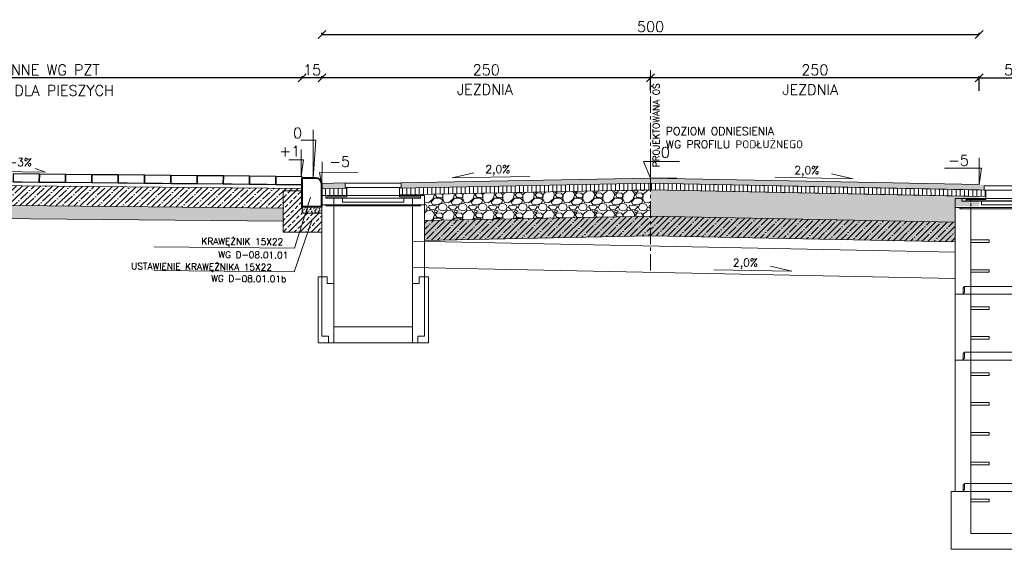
# Model space of a CAD drawing. Header units: metres. Extents: x 8462340 to 8469377, y 5710371 to 5712927.
# Tile 4 of 31: x 8462734 to 8463483, y 5710834 to 5711237. Entities that reach past the tile are written whole.
import ezdxf

# ---------------------------------------------------------------- set-up
doc = ezdxf.new("R2010")
doc.units = ezdxf.units.M
doc.linetypes.add('CENTER', pattern=[2, 1.25, -0.25, 0.25, -0.25])
doc.linetypes.add('DASHED', pattern=[0.75, 0.5, -0.25])
doc.layers.add('dim', color=7, linetype='Continuous', lineweight=5)
doc.layers.add('opisy do przekrojów', color=1, linetype='Continuous', lineweight=5)
doc.styles.get("Standard").update_dxf_attribs({"font": 'simplex.shx'})
doc.dimstyles.new('ISO-25', dxfattribs={"dimtxt": 2.5, "dimasz": 2.5, "dimexe": 1.25, "dimexo": 0.625, "dimtad": 1, "dimtxsty": 'Standard', "dimcen": 2.5, "dimadec": 0, "dimazin": 0, "dimtfac": 1, "dimtmove": 0, "dimatfit": 3, "dimfxl": 1, "dimarcsym": 0})
pattern_1 = [(90, (-6815.4888, 2016.89), (-3.175, 7e-16), [])]

# ---------------------------------------------------------------- blocks, each defined once
blk = doc.blocks.new('_Oblique')
at = {"color": 0, "linetype": 'ByBlock', "lineweight": -2}
blk.add_line((-0.5, -0.5), (0.5, 0.5), dxfattribs=at)
blk = doc.blocks.new('*D9432')
at = {"color": 0, "lineweight": -2, "transparency": 16777216}
for p, q in [((8463213.91, 5711182.29), (8463213.91, 5711193.54)), ((8463463.91, 5711182.29), (8463463.91, 5711193.54)), ((8463463.91, 5711192.29), (8463213.91, 5711192.29))]:
    blk.add_line(p, q, dxfattribs=at)
at = {"layer": 'Defpoints', "color": 0, "lineweight": 20, "transparency": 16777216}
for p in [(8463213.91, 5711192.29), (8463463.91, 5711127.76), (8463213.91, 5711121.49)]:
    blk.add_point(p, dxfattribs=at)
at = {"color": 0, "lineweight": -2, "transparency": 16777216, "xscale": 6, "yscale": 6, "zscale": 6, "rotation": 180}
blk.add_blockref('_Oblique', (8463213.91, 5711192.29), dxfattribs=at)
at = {"color": 0, "lineweight": -2, "transparency": 16777216, "xscale": 6, "yscale": 6, "zscale": 6}
blk.add_blockref('_Oblique', (8463463.91, 5711192.29), dxfattribs=at)
at = {"color": 0, "transparency": 16777216, "insert": (8463338.91, 5711198.29), "char_height": 8, "attachment_point": 5}
blk.add_mtext('250', dxfattribs=at)
blk = doc.blocks.new('*D9433')
at = {"color": 0, "lineweight": -2, "transparency": 16777216}
for p, q in [((8462963.91, 5711191.66), (8462963.91, 5711193.54)), ((8463213.91, 5711182.29), (8463213.91, 5711193.54)), ((8463213.91, 5711192.29), (8462963.91, 5711192.29))]:
    blk.add_line(p, q, dxfattribs=at)
at = {"layer": 'Defpoints', "color": 0, "lineweight": 20, "transparency": 16777216}
for p in [(8462963.91, 5711192.29), (8463213.91, 5711119.37), (8462963.91, 5711101.65, 543.23)]:
    blk.add_point(p, dxfattribs=at)
at = {"color": 0, "lineweight": -2, "transparency": 16777216, "xscale": 6, "yscale": 6, "zscale": 6, "rotation": 180}
blk.add_blockref('_Oblique', (8462963.91, 5711192.29), dxfattribs=at)
at = {"color": 0, "lineweight": -2, "transparency": 16777216, "xscale": 6, "yscale": 6, "zscale": 6}
blk.add_blockref('_Oblique', (8463213.91, 5711192.29), dxfattribs=at)
at = {"color": 0, "transparency": 16777216, "insert": (8463088.91, 5711198.29), "char_height": 8, "attachment_point": 5}
blk.add_mtext('250', dxfattribs=at)
blk = doc.blocks.new('*D9434')
at = {"color": 0, "lineweight": -2, "transparency": 16777216}
for p, q in [((8462948.91, 5711191.71), (8462948.91, 5711193.54)), ((8462963.91, 5711191.69), (8462963.91, 5711193.54)), ((8462963.91, 5711192.29), (8462948.91, 5711192.29))]:
    blk.add_line(p, q, dxfattribs=at)
at = {"layer": 'Defpoints', "color": 0, "lineweight": 20, "transparency": 16777216}
for p in [(8462948.91, 5711192.29), (8462948.91, 5711103.96, 543.23), (8462963.91, 5711103, 543.23)]:
    blk.add_point(p, dxfattribs=at)
at = {"color": 0, "lineweight": -2, "transparency": 16777216, "xscale": 6, "yscale": 6, "zscale": 6, "rotation": 180}
blk.add_blockref('_Oblique', (8462948.91, 5711192.29), dxfattribs=at)
at = {"color": 0, "lineweight": -2, "transparency": 16777216, "xscale": 6, "yscale": 6, "zscale": 6}
blk.add_blockref('_Oblique', (8462963.91, 5711192.29), dxfattribs=at)
at = {"color": 0, "transparency": 16777216, "insert": (8462956.41, 5711198.29), "char_height": 8, "attachment_point": 5}
blk.add_mtext('15', dxfattribs=at)
blk = doc.blocks.new('*D9435')
at = {"color": 0, "lineweight": -2, "transparency": 16777216}
for p, q in [((8462548.85, 5711192.05), (8462548.85, 5711193.54)), ((8462948.91, 5711191.86), (8462948.91, 5711193.54)), ((8462948.91, 5711192.29), (8462548.85, 5711192.29))]:
    blk.add_line(p, q, dxfattribs=at)
at = {"layer": 'Defpoints', "color": 0, "lineweight": 20, "transparency": 16777216}
for p in [(8462548.85, 5711192.29), (8462548.85, 5711120.85, 543.23), (8462948.91, 5711111.48, 543.23)]:
    blk.add_point(p, dxfattribs=at)
at = {"color": 0, "lineweight": -2, "transparency": 16777216, "xscale": 6, "yscale": 6, "zscale": 6, "rotation": 180}
blk.add_blockref('_Oblique', (8462548.85, 5711192.29), dxfattribs=at)
at = {"color": 0, "lineweight": -2, "transparency": 16777216, "xscale": 6, "yscale": 6, "zscale": 6}
blk.add_blockref('_Oblique', (8462948.91, 5711192.29), dxfattribs=at)
at = {"color": 0, "transparency": 16777216, "insert": (8462748.88, 5711198.29), "char_height": 8, "attachment_point": 5}
blk.add_mtext('ZMIENNE WG PZT', dxfattribs=at)
blk = doc.blocks.new('*D9438')
at = {"color": 0, "lineweight": -2, "transparency": 16777216}
for p, q in [((8462963.91, 5711225.74), (8462963.91, 5711226.5)), ((8462963.91, 5711225.25), (8463463.91, 5711225.25)), ((8463463.91, 5711225.7), (8463463.91, 5711226.5))]:
    blk.add_line(p, q, dxfattribs=at)
at = {"layer": 'Defpoints', "color": 0, "lineweight": 20, "transparency": 16777216}
for p in [(8463463.91, 5711225.25), (8462963.91, 5711189.8, -543.23), (8463463.91, 5711187.91, -543.23)]:
    blk.add_point(p, dxfattribs=at)
at = {"color": 0, "lineweight": -2, "transparency": 16777216, "xscale": 6, "yscale": 6, "zscale": 6, "rotation": 180}
blk.add_blockref('_Oblique', (8462963.91, 5711225.25), dxfattribs=at)
at = {"color": 0, "lineweight": -2, "transparency": 16777216, "xscale": 6, "yscale": 6, "zscale": 6}
blk.add_blockref('_Oblique', (8463463.91, 5711225.25), dxfattribs=at)
at = {"color": 0, "transparency": 16777216, "insert": (8463213.91, 5711231.25), "char_height": 8, "attachment_point": 5}
blk.add_mtext('500', dxfattribs=at)
blk = doc.blocks.new('*D9441')
at = {"color": 0, "lineweight": -2, "transparency": 16777216}
for p, q in [((8463463.91, 5711191.55), (8463463.91, 5711193.54)), ((8463513.91, 5711191.55), (8463513.91, 5711193.54)), ((8463463.91, 5711192.29), (8463513.91, 5711192.29))]:
    blk.add_line(p, q, dxfattribs=at)
at = {"layer": 'Defpoints', "color": 0, "lineweight": 20, "transparency": 16777216}
for p in [(8463513.91, 5711192.29), (8463463.91, 5711096.04, 543.23), (8463513.91, 5711096.04, 543.23)]:
    blk.add_point(p, dxfattribs=at)
at = {"color": 0, "lineweight": -2, "transparency": 16777216, "xscale": 6, "yscale": 6, "zscale": 6, "rotation": 180}
blk.add_blockref('_Oblique', (8463463.91, 5711192.29), dxfattribs=at)
at = {"color": 0, "lineweight": -2, "transparency": 16777216, "xscale": 6, "yscale": 6, "zscale": 6}
blk.add_blockref('_Oblique', (8463513.91, 5711192.29), dxfattribs=at)
at = {"color": 0, "transparency": 16777216, "insert": (8463489.82, 5711198.29), "char_height": 8, "attachment_point": 5}
blk.add_mtext('50', dxfattribs=at)
blk = doc.blocks.new('pier wyrownawczy')
at = {"layer": 'dim', "lineweight": 20}
blk.add_lwpolyline([(8462983.74, 5711769.48), (8462978.74, 5711769.48), (8462978.74, 5711762.48), (8462983.74, 5711762.48), (8462983.74, 5711761.48), (8463060.24, 5711761.48), (8463060.24, 5711762.48), (8463065.24, 5711762.48), (8463065.24, 5711769.48), (8463060.24, 5711769.48)], dxfattribs=at)
at = {"layer": 'dim', "lineweight": 20, "flags": 128}
for points in [[(8462983.74, 5711769.48), (8463060.24, 5711769.48)], [(8462983.74, 5711769.48), (8462983.74, 5711767.48), (8463021.99, 5711767.48)], [(8463060.24, 5711769.48), (8463060.24, 5711767.48), (8463021.99, 5711767.48)]]:
    blk.add_lwpolyline(points, dxfattribs=at)
at = {"layer": 'dim', "linetype": 'DASHED', "lineweight": 20, "ltscale": 5, "flags": 128}
for points in [[(8462990.74, 5711761.48), (8462990.74, 5711769.48)], [(8463053.24, 5711769.48), (8463053.24, 5711761.48)]]:
    blk.add_lwpolyline(points, dxfattribs=at)
blk = doc.blocks.new('stozek')
at = {"layer": 'dim', "lineweight": 20, "flags": 128}
for points in [[(8462941.24, 5711705.46), (8462978.74, 5711758.54)], [(8462951.04, 5711698.54), (8462990.74, 5711754.73)], [(8462978.74, 5711758.54), (8463065.24, 5711758.54)], [(8462982.24, 5711758.54), (8462982.24, 5711757.54), (8462990.74, 5711757.54), (8462990.74, 5711757.54)], [(8462982.24, 5711758.54), (8463061.74, 5711758.54)], [(8462990.74, 5711758.54), (8462990.74, 5711754.73)], [(8462990.74, 5711757.54), (8463053.24, 5711757.54)], [(8463061.74, 5711758.54), (8463061.74, 5711757.54), (8463053.24, 5711757.54)], [(8463053.24, 5711758.54), (8463053.24, 5711698.54)], [(8463065.24, 5711758.54), (8463065.24, 5711692.54)], [(8462941.24, 5711705.46), (8462941.24, 5711692.54)], [(8462953.24, 5711698.54), (8463053.24, 5711698.54)], [(8462947.24, 5711692.54), (8463059.24, 5711692.54)]]:
    blk.add_lwpolyline(points, dxfattribs=at)
at = {"layer": 'dim', "lineweight": 20}
for points in [[(8462941.24, 5711692.54), (8462947.24, 5711692.54), (8462947.24, 5711696.54, -0.414214), (8462949.24, 5711698.54), (8462953.24, 5711698.54)], [(8463065.24, 5711692.54), (8463059.24, 5711692.54), (8463059.24, 5711696.54, 0.414214), (8463057.24, 5711698.54), (8463053.24, 5711698.54)]]:
    blk.add_lwpolyline(points, format="xyb", dxfattribs=at)
blk = doc.blocks.new('posredni 50cm')
at = {"layer": 'dim', "lineweight": 20}
blk.add_lwpolyline([(8463058.24, 5711684.17), (8463058.24, 5711680.17, 0.414214), (8463060.24, 5711678.17), (8463065.24, 5711678.17), (8463065.24, 5711628.17), (8463059.24, 5711628.17), (8463059.24, 5711632.17, 0.414214), (8463057.24, 5711634.17), (8463053.24, 5711634.17), (8462953.24, 5711634.17), (8462949.24, 5711634.17, 0.414214), (8462947.24, 5711632.17), (8462947.24, 5711628.17), (8462941.24, 5711628.17), (8462941.24, 5711678.17), (8462946.24, 5711678.17, 0.414214), (8462948.24, 5711680.17), (8462948.24, 5711684.17)], format="xyb", close=True, dxfattribs=at)
at = {"layer": 'dim', "lineweight": 20, "flags": 128}
for points in [[(8462953.24, 5711684.17), (8462953.24, 5711634.17)], [(8463053.24, 5711684.17), (8463053.24, 5711634.17)], [(8462947.24, 5711628.17), (8463059.24, 5711628.17)]]:
    blk.add_lwpolyline(points, dxfattribs=at)
blk = doc.blocks.new('posredni 100cm')
at = {"layer": 'dim', "lineweight": 20}
for points in [[(8462953.24, 5711607.61), (8462948.24, 5711607.61), (8462948.24, 5711603.61, -0.414214), (8462946.24, 5711601.61), (8462941.24, 5711601.61), (8462941.24, 5711501.61)], [(8463053.24, 5711607.61), (8463058.24, 5711607.61), (8463058.24, 5711603.61, 0.414214), (8463060.24, 5711601.61), (8463065.24, 5711601.61), (8463065.24, 5711501.61)], [(8462941.24, 5711501.61), (8462947.24, 5711501.61), (8462947.24, 5711505.61, -0.414214), (8462949.24, 5711507.61), (8462953.24, 5711507.61)], [(8463065.24, 5711501.61), (8463059.24, 5711501.61), (8463059.24, 5711505.61, 0.414214), (8463057.24, 5711507.61), (8463053.24, 5711507.61)]]:
    blk.add_lwpolyline(points, format="xyb", dxfattribs=at)
at = {"layer": 'dim', "lineweight": 20, "flags": 128}
for points in [[(8462953.24, 5711607.61), (8463053.24, 5711607.61)], [(8462953.24, 5711607.61), (8462953.24, 5711507.61)], [(8463053.24, 5711607.61), (8463053.24, 5711507.61)], [(8462953.24, 5711507.61), (8463053.24, 5711507.61)], [(8462947.24, 5711501.61), (8463059.24, 5711501.61)]]:
    blk.add_lwpolyline(points, dxfattribs=at)
blk = doc.blocks.new('podst 50')
at = {"layer": 'dim', "lineweight": 20}
for points in [[(8462953.24, 5711491.51), (8462948.24, 5711491.51), (8462948.24, 5711487.51, -0.414214), (8462946.24, 5711485.51), (8462938.24, 5711485.51)], [(8463053.24, 5711491.51), (8463058.24, 5711491.51), (8463058.24, 5711487.51, 0.414214), (8463060.24, 5711485.51), (8463068.24, 5711485.51)]]:
    blk.add_lwpolyline(points, format="xyb", dxfattribs=at)
at = {"layer": 'dim', "lineweight": 20, "flags": 128}
for points in [[(8462938.24, 5711485.51), (8462938.24, 5711441.51)], [(8462953.24, 5711491.51), (8462953.24, 5711453.51)], [(8462953.24, 5711491.51), (8463053.24, 5711491.51)], [(8463053.24, 5711491.51), (8463053.24, 5711453.51)], [(8463068.24, 5711485.51), (8463068.24, 5711441.51)], [(8462953.24, 5711453.51), (8463053.24, 5711453.51)], [(8462938.24, 5711441.51), (8463068.24, 5711441.51)]]:
    blk.add_lwpolyline(points, dxfattribs=at)
blk = doc.blocks.new('wypust 40x60 -40')
at = {"layer": 'dim', "lineweight": 20, "flags": 128}
for points in [[(8464080.33, 5711300.76), (8464080.33, 5711297.26)], [(8464080.33, 5711300.76), (8464122.83, 5711300.76)], [(8464122.83, 5711300.76), (8464122.83, 5711297.26)], [(8464066.58, 5711289.26), (8464066.58, 5711290.26), (8464081.58, 5711290.26)], [(8464080.33, 5711297.26), (8464122.83, 5711297.26)], [(8464081.58, 5711297.26), (8464081.58, 5711290.26)], [(8464121.58, 5711290.26), (8464121.58, 5711297.26)], [(8464136.58, 5711289.26), (8464136.58, 5711290.26), (8464132.58, 5711290.26), (8464121.58, 5711290.26)], [(8464066.58, 5711289.26), (8464136.58, 5711289.26)], [(8464078.33, 5711286.26), (8464078.33, 5711289.26)], [(8464078.33, 5711286.26), (8464124.83, 5711286.26)], [(8464124.83, 5711286.26), (8464124.83, 5711289.26)]]:
    blk.add_lwpolyline(points, dxfattribs=at)
blk = doc.blocks.new('wyrownawczy 60fi')
at = {"layer": 'dim', "lineweight": 20, "flags": 128}
for points in [[(8464274.74, 5711395.61), (8464277.74, 5711395.61), (8464277.74, 5711393.61), (8464283.74, 5711393.61)], [(8464274.74, 5711395.61), (8464274.74, 5711388.61)], [(8464277.74, 5711395.61), (8464349.74, 5711395.61)], [(8464352.74, 5711395.61), (8464349.74, 5711395.61), (8464349.74, 5711393.61), (8464343.74, 5711393.61)], [(8464352.74, 5711395.61), (8464352.74, 5711388.61)], [(8464274.74, 5711388.61), (8464277.74, 5711388.61), (8464277.74, 5711387.61)], [(8464277.74, 5711387.61), (8464283.74, 5711387.61)], [(8464283.74, 5711393.61), (8464343.74, 5711393.61)], [(8464283.74, 5711387.61), (8464283.74, 5711393.61)], [(8464283.74, 5711387.61), (8464343.74, 5711387.61)], [(8464343.74, 5711387.61), (8464343.74, 5711393.61)], [(8464349.74, 5711387.61), (8464343.74, 5711387.61)], [(8464352.74, 5711388.61), (8464349.74, 5711388.61), (8464349.74, 5711387.61)]]:
    blk.add_lwpolyline(points, dxfattribs=at)
blk.add_lwpolyline([(8464274.74, 5711387.61), (8464274.74, 5711387.61)], close=True, dxfattribs=at)
blk = doc.blocks.new('posredni fi60 100cm')
at = {"layer": 'dim', "lineweight": 20, "flags": 128}
for points in [[(8464274.74, 5711373.53), (8464277.74, 5711373.53), (8464277.74, 5711372.53), (8464283.74, 5711372.53)], [(8464274.74, 5711373.53), (8464274.74, 5711273.53)], [(8464277.74, 5711373.53), (8464349.74, 5711373.53)], [(8464343.74, 5711372.53), (8464283.74, 5711372.53)], [(8464283.74, 5711372.53), (8464283.74, 5711273.53)], [(8464352.74, 5711373.53), (8464349.74, 5711373.53), (8464349.74, 5711372.53), (8464343.74, 5711372.53)], [(8464343.74, 5711372.53), (8464343.74, 5711273.53)], [(8464352.74, 5711373.53), (8464352.74, 5711273.53)], [(8464274.74, 5711273.53), (8464279.74, 5711273.53)], [(8464279.74, 5711273.53), (8464279.74, 5711268.53), (8464283.74, 5711268.53), (8464283.74, 5711273.53)], [(8464283.74, 5711268.53), (8464343.74, 5711268.53)], [(8464352.74, 5711273.53), (8464347.74, 5711273.53), (8464347.74, 5711268.53), (8464343.74, 5711268.53), (8464343.74, 5711273.53)]]:
    blk.add_lwpolyline(points, dxfattribs=at)
blk = doc.blocks.new('podst fi60 50cm')
at = {"layer": 'dim', "lineweight": 20, "flags": 128}
for points in [[(8464126.09, 5711289.95), (8464133.09, 5711289.95), (8464133.09, 5711284.95), (8464138.09, 5711284.95)], [(8464126.09, 5711239.95), (8464126.09, 5711289.95)], [(8464138.09, 5711251.95), (8464138.09, 5711284.95)], [(8464198.09, 5711284.95), (8464203.09, 5711284.95), (8464203.09, 5711289.95), (8464210.09, 5711289.95)], [(8464198.09, 5711251.95), (8464198.09, 5711284.95)], [(8464210.09, 5711239.95), (8464210.09, 5711289.95)], [(8464138.09, 5711251.95), (8464198.09, 5711251.95)], [(8464126.09, 5711239.95), (8464210.09, 5711239.95)]]:
    blk.add_lwpolyline(points, dxfattribs=at)

msp = doc.modelspace()

# ---------------------------------------------------------------- hatches: boundary and pattern name
at = {"layer": 'dim', "lineweight": 5}
h = msp.add_hatch(dxfattribs=at)
h.set_pattern_fill('ANSI35', color=256, angle=358.60616, style=0)
h.set_pattern_definition([(43.60615588, (-206387.52, 324962.557), (-4.3795781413, 4.598020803), []), (43.60615588, (-206383.0315, 324962.448), (-4.3795781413, 4.598020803), [7.9375, -1.5875, 0, -1.5875])])
h.paths.add_polyline_path([(8462934.66, 5711103.15), (8462934.76, 5711093.18), (8462548.95, 5711096.85), (8462548.96, 5711111.85), (8462949.01, 5711108.04), (8462949.1, 5711106.26), (8462949.03, 5711106.27), (8462934.63, 5711106.05)])
at = {"layer": 'dim', "linetype": 'Continuous', "lineweight": 15}
h = msp.add_hatch(color=256, dxfattribs=at)
h.dxf.hatch_style = 1
h.paths.add_polyline_path([(8462963.84, 5711111.89), (8462963.92, 5711107.89), (8462981.66, 5711108.25), (8462981.66, 5711112.25)])
h = msp.add_hatch(color=256, dxfattribs=at)
h.dxf.hatch_style = 1
h.paths.add_polyline_path([(8463023.08, 5711108.75), (8463022.91, 5711108.22), (8463213.91, 5711112.04), (8463213.91, 5711116.04), (8463024.16, 5711112.25), (8463024.16, 5711108.75)])
h = msp.add_hatch(dxfattribs=at)
h.set_pattern_fill('ANSI31', color=256, angle=45)
h.set_pattern_definition([(90, (-6766.661, 2174.9595), (-3.175, 7e-16), [])])
h.paths.add_polyline_path([(8463022.91, 5711103.22), (8463022.91, 5711108.22), (8463213.91, 5711112.04), (8463213.91, 5711107.04)])
h = msp.add_hatch(color=256, dxfattribs=at)
h.dxf.hatch_style = 1
h.paths.add_polyline_path([(8463213.91, 5711116.04), (8463213.91, 5711112.04), (8463463.91, 5711107.04), (8463463.91, 5711111.04)])
h = msp.add_hatch(color=256, dxfattribs=at)
h.dxf.hatch_style = 1
h.paths.add_polyline_path([(8463213.91, 5711116.04), (8463213.91, 5711112.04), (8463467.66, 5711107.04), (8463467.66, 5711111.04)])
h = msp.add_hatch(dxfattribs=at)
h.set_pattern_fill('ANSI31', color=256, angle=45)
h.set_pattern_definition(pattern_1)
h.paths.add_polyline_path([(8463213.91, 5711112.04), (8463213.91, 5711107.04), (8463468.91, 5711102.04), (8463468.91, 5711106.69)])
h = msp.add_hatch(dxfattribs=at)
h.set_pattern_fill('ANSI31', color=256, angle=45)
h.set_pattern_definition(pattern_1)
h.paths.add_polyline_path([(8463213.91, 5711112.04), (8463213.91, 5711107.04), (8463468.91, 5711102.04), (8463468.91, 5711106.69)])
at = {"layer": 'dim', "lineweight": 5}
h = msp.add_hatch(dxfattribs=at)
h.set_pattern_fill('ANSI33', color=256, scale=0.96, style=0)
h.set_pattern_definition([(45, (4949311.206, 319421.596), (-4.310522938, 4.310522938), []), (45, (4949315.5163, 319421.596), (-4.310522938, 4.310522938), [3.048, -1.524])])
h.paths.add_polyline_path([(8462963.91, 5711089.24), (8462963.91, 5711074.84), (8462934.51, 5711074.84), (8462934.51, 5711106.2), (8462948.91, 5711106.27), (8462948.91, 5711089.24)])
at = {"layer": 'dim', "linetype": 'Continuous', "lineweight": 15}
h = msp.add_hatch(dxfattribs=at)
h.set_pattern_fill('ANSI31', color=256, angle=45)
h.set_pattern_definition([(90, (-7050.7094, 2049.472), (-3.175, 7e-16), [])])
h.paths.add_polyline_path([(8462963.92, 5711107.89), (8462963.91, 5711102.75), (8462982.91, 5711102.75), (8462982.91, 5711108.27)])
at = {"layer": 'dim', "lineweight": 5}
h = msp.add_hatch(dxfattribs=at)
h.set_pattern_fill('GRAVEL', scale=0.6)
h.set_pattern_definition([(228.0127875, (-11988.8021, -27086.2351), (-121.92000000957, -137.15999999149), [2.05032864, -202.982901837]), (184.969741, (-11990.1737, -27087.75906), (182.879999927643, 15.240000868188), [3.51842832, -348.324293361]), (132.5104471, (-11993.6789, -27088.0639), (152.400000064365, -167.639999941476), [2.48088912, -245.608336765]), (267.273689, (-11999.6225, -27091.8739), (15.24000003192, 304.7999999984), [3.20402712, -317.198624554]), (292.83365418, (-11999.7749, -27095.0743), (-76.20000000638, 182.879999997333), [3.1418022, -311.038846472]), (357.273689, (-11998.5557, -27097.9699), (-304.7999999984, 15.24000003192), [3.20402712, -317.198624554]), (37.69424047, (-11995.3553, -27098.12226), (-198.119999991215, -152.400000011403), [4.23716196, -419.478691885]), (72.25532837, (-11992.0025, -27095.53146), (106.680000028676, 335.279999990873), [4.00031712, -396.031539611]), (121.42956562, (-11990.7833, -27091.7215), (-121.9200000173, 198.119999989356), [3.214878, -318.273274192]), (175.2363583, (-11992.4597, -27088.9783), (167.6399999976, -15.24000002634), [3.67027968, -179.8436217]), (222.3974378, (-11996.1173, -27088.67346), (-182.879999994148, -167.640000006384), [4.74646752, -469.900635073]), (138.81407483, (-11984.5349, -27092.0263), (-106.6799999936, 91.44000000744), [1.62002724, -160.383394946]), (171.4692344, (-11985.7541, -27090.9595), (198.12000000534, -30.479999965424), [3.08209188, -305.127833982]), (225, (-11988.802, -27090.502), (-2e-15, -15.24), [2.15525604, -19.39735865]), (203.19859051, (-11989.8689, -27088.6735), (76.20000000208, 30.47999999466), [1.16064792, -114.903734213]), (291.80140949, (-11990.9357, -27089.1307), (-15.2400000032, 45.7199999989), [1.64139372, -80.42851794]), (30.96375653, (-11990.326, -27090.6547), (45.7200000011, 30.4799999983), [2.66591796, -86.197788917]), (161.56505118, (-11988.04, -27089.283), (30.4800000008, -15.2399999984), [1.92772284, -46.2653887]), (16.389540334, (-11999.7749, -27089.1307), (152.4, 45.72), [2.700528, -267.352960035]), (70.34617594, (-11997.1841, -27088.3687), (-60.96000000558, -167.63999999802), [2.26559364, -224.29329407]), (293.19859051, (-11988.04, -27086.235), (-30.47999999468, 76.20000000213), [2.3212806, -113.743101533]), (343.61045967, (-11987.1257, -27088.3687), (-152.400000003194, 45.71999998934), [2.700528, -267.352960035]), (339.44395478, (-11999.7749, -27098.5795), (-76.2, 30.48), [2.6042112, -127.606405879]), (294.7751406, (-11997.3365, -27099.4939), (-76.2000000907, 167.63999995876), [2.18203272, -216.021560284]), (66.80140949, (-11987.8877, -27101.475), (30.4799999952, 76.2000000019), [2.3212806, -113.743101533]), (17.35402464, (-11986.9733, -27099.3415), (-198.11999999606, -60.960000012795), [2.55469644, -252.914255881]), (69.44395478, (-11995.3553, -27101.475), (-30.48000000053, -76.1999999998), [1.3021056, -128.908511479]), (101.309932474, (-11988.802, -27101.475), (-15.24, 60.96), [0.7770876, -76.931969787]), (165.96375653, (-11988.9545, -27100.713), (45.72, -15.24), [3.1418022, -59.694327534]), (186.00900596, (-11992.0025, -27099.9511), (152.39999999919, 15.240000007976), [2.911602, -288.24818918]), (303.69006753, (-11990.326, -27092.0263), (-15.2400000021, 30.479999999), [2.19794328, -52.750658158]), (353.15722659, (-11989.1069, -27093.85506), (259.080000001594, -30.479999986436), [3.83734056, -379.89605439]), (60.9453959, (-11985.2969, -27094.3123), (-60.96000000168, -106.67999999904), [1.56904944, -155.336353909]), (90, (-11984.535, -27092.94), (-15.24, 15.24), [0.9144, -14.3256]), (120.25643716, (-11992.3073, -27099.4939), (60.95999999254, -106.68000000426), [2.11720176, -209.60364464]), (48.0127875, (-11993.3741, -27097.6651), (121.92000001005, 137.15999999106), [4.10065728, -200.932573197]), (0, (-11990.631, -27094.617), (15.24, 15.24), [3.9624, -11.2776]), (325.3048465, (-11986.6685, -27094.6171), (152.40000005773, -106.67999991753), [2.40965736, -238.555900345]), (254.0546041, (-11984.6873, -27095.9887), (-15.23999999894, -60.96000000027), [2.21897448, -108.729900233]), (207.64597536, (-11985.2969, -27098.12226), (-289.56000001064, -152.399999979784), [3.6128706, -357.674786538]), (175.42607874, (-11988.4973, -27099.79866), (-198.119999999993, 15.239999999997), [3.82217676, -378.395078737])])
h.paths.add_polyline_path([(8463213.91, 5711087.04), (8463213.91, 5711107.04), (8463022.91, 5711103.22), (8463022.91, 5711102.75), (8463041.91, 5711102.75), (8463041.91, 5711083.6)])
h = msp.add_hatch(dxfattribs=at)
h.set_pattern_fill('GRAVEL', scale=0.6)
h.set_pattern_definition([(228.0127875, (-12037.6298, -27244.3046), (-121.92000000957, -137.15999999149), [2.05032864, -202.982901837]), (184.969741, (-12039.00144, -27245.8286), (182.879999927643, 15.240000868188), [3.51842832, -348.324293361]), (132.5104471, (-12042.5066, -27246.1334), (152.400000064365, -167.639999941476), [2.48088912, -245.608336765]), (267.273689, (-12048.45024, -27249.9434), (15.24000003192, 304.7999999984), [3.20402712, -317.198624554]), (292.83365418, (-12048.60264, -27253.1438), (-76.20000000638, 182.879999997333), [3.1418022, -311.038846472]), (357.273689, (-12047.38344, -27256.0394), (-304.7999999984, 15.24000003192), [3.20402712, -317.198624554]), (37.69424047, (-12044.18304, -27256.1918), (-198.119999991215, -152.400000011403), [4.23716196, -419.478691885]), (72.25532837, (-12040.83024, -27253.601), (106.680000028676, 335.279999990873), [4.00031712, -396.031539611]), (121.42956562, (-12039.61104, -27249.791), (-121.9200000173, 198.119999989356), [3.214878, -318.273274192]), (175.2363583, (-12041.2874, -27247.0478), (167.6399999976, -15.24000002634), [3.67027968, -179.8436217]), (222.3974378, (-12044.94504, -27246.743), (-182.879999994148, -167.640000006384), [4.74646752, -469.900635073]), (138.81407483, (-12033.3626, -27250.0958), (-106.6799999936, 91.44000000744), [1.62002724, -160.383394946]), (171.4692344, (-12034.58184, -27249.029), (198.12000000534, -30.479999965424), [3.08209188, -305.127833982]), (225, (-12037.63, -27248.572), (-2e-15, -15.24), [2.15525604, -19.39735865]), (203.19859051, (-12038.6966, -27246.743), (76.20000000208, 30.47999999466), [1.16064792, -114.903734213]), (291.80140949, (-12039.7634, -27247.2002), (-15.2400000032, 45.7199999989), [1.64139372, -80.42851794]), (30.96375653, (-12039.1538, -27248.7242), (45.7200000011, 30.4799999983), [2.66591796, -86.197788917]), (161.56505118, (-12036.868, -27247.3526), (30.4800000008, -15.2399999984), [1.92772284, -46.2653887]), (16.389540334, (-12048.6026, -27247.2002), (152.4, 45.72), [2.700528, -267.352960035]), (70.34617594, (-12046.0118, -27246.4382), (-60.96000000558, -167.63999999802), [2.26559364, -224.29329407]), (293.19859051, (-12036.8678, -27244.3046), (-30.47999999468, 76.20000000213), [2.3212806, -113.743101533]), (343.61045967, (-12035.9534, -27246.4382), (-152.400000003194, 45.71999998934), [2.700528, -267.352960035]), (339.44395478, (-12048.6026, -27256.649), (-76.2, 30.48), [2.6042112, -127.606405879]), (294.7751406, (-12046.1642, -27257.5634), (-76.2000000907, 167.63999995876), [2.18203272, -216.021560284]), (66.80140949, (-12036.7154, -27259.5446), (30.4799999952, 76.2000000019), [2.3212806, -113.743101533]), (17.35402464, (-12035.801, -27257.411), (-198.11999999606, -60.960000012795), [2.55469644, -252.914255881]), (69.44395478, (-12044.183, -27259.5446), (-30.48000000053, -76.1999999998), [1.3021056, -128.908511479]), (101.309932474, (-12037.6298, -27259.5446), (-15.24, 60.96), [0.7770876, -76.931969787]), (165.96375653, (-12037.7822, -27258.7826), (45.72, -15.24), [3.1418022, -59.694327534]), (186.00900596, (-12040.83024, -27258.0206), (152.39999999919, 15.240000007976), [2.911602, -288.24818918]), (303.69006753, (-12039.154, -27250.096), (-15.2400000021, 30.479999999), [2.19794328, -52.750658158]), (353.15722659, (-12037.93464, -27251.9246), (259.080000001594, -30.479999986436), [3.83734056, -379.89605439]), (60.9453959, (-12034.1246, -27252.3818), (-60.96000000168, -106.67999999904), [1.56904944, -155.336353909]), (90, (-12033.363, -27251.01), (-15.24, 15.24), [0.9144, -14.3256]), (120.25643716, (-12041.135, -27257.5634), (60.95999999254, -106.68000000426), [2.11720176, -209.60364464]), (48.0127875, (-12042.2018, -27255.7346), (121.92000001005, 137.15999999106), [4.10065728, -200.932573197]), (0, (-12039.459, -27252.687), (15.24, 15.24), [3.9624, -11.2776]), (325.3048465, (-12035.4962, -27252.6866), (152.40000005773, -106.67999991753), [2.40965736, -238.555900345]), (254.0546041, (-12033.515, -27254.0582), (-15.23999999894, -60.96000000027), [2.21897448, -108.729900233]), (207.64597536, (-12034.12464, -27256.1918), (-289.56000001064, -152.399999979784), [3.6128706, -357.674786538]), (175.42607874, (-12037.32504, -27257.8682), (-198.119999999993, 15.239999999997), [3.82217676, -378.395078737])])
h.paths.add_polyline_path([(8463213.91, 5711107.04), (8463213.91, 5711087.04), (8463445.66, 5711082.4), (8463445.66, 5711087.39), (8463445.66, 5711094.39), (8463463.91, 5711094.39), (8463463.91, 5711102.04)])
h = msp.add_hatch(dxfattribs=at)
h.set_pattern_fill('AR-SAND', color=256, scale=0.05, angle=358.70258, style=0)
h.set_pattern_definition([(36.202578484, (-197311.4863, 310384.726), (-0.02457374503, 2.4482502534), [0, -1.9304, 0, -2.159, 0, -2.06375]), (6.202578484, (-197311.4863, 310384.726), (2.3281931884, 3.5323153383), [0, -1.0414, 0, -1.7399, 0, -0.66675]), (326.202578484, (-197313.048, 310384.7613), (3.95411062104, -0.08236551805), [0, -0.635, 0, -2.286, 0, -2.9845]), (316.202578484, (-197313.048, 310384.7613), (3.8420417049, 1.0279173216), [0, -0.3175, 0, -1.4986, 0, -1.7145])])
h.paths.add_polyline_path([(8462934.76, 5711093.18), (8462934.87, 5711083.17), (8462548.95, 5711086.85), (8462549.14, 5711096.84)])
h = msp.add_hatch(dxfattribs=at)
h.set_pattern_fill('AR-SAND', color=256, scale=0.048, angle=90, style=0)
h.set_pattern_definition([(127.5, (4949311.2058, 319421.5962), (-2.3491835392, -0.0768015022), [0, -1.853184, 0, -2.07264, 0, -1.9812]), (97.5, (4949311.2058, 319421.5962), (-3.4407604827, 2.157711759), [0, -0.999744, 0, -1.670304, 0, -0.64008]), (57.5, (4949311.2058, 319420.0966), (-0.00689848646, 3.79676337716), [0, -0.6096, 0, -2.19456, 0, -2.86512]), (47.5, (4949311.2058, 319420.0966), (-1.0700607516, 3.6650709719), [0, -0.3048, 0, -1.438656, 0, -1.64592])])
h.paths.add_polyline_path([(8462963.91, 5711093.44), (8462963.91, 5711089.24), (8462948.91, 5711089.24), (8462948.91, 5711094.04), (8462963.31, 5711094.04)])
h = msp.add_hatch(dxfattribs=at)
h.set_pattern_fill('ANSI35', color=256)
h.set_pattern_definition([(45, (-8302.3484, 24065.524), (-4.4901280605, 4.4901280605), []), (45, (-8297.8583, 24065.524), (-4.4901280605, 4.4901280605), [7.9375, -1.5875, 0, -1.5875])])
h.paths.add_polyline_path([(8463213.91, 5711072.03), (8463213.91, 5711087.04), (8463041.91, 5711083.6), (8463041.91, 5711068.59)])
h = msp.add_hatch(dxfattribs=at)
h.set_pattern_fill('AR-SAND', color=256, scale=0.08)
h.set_pattern_definition([(37.5, (-8293.581, 24066.7718), (-0.1280025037, 3.9153058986), [0, -3.08864, 0, -3.4544, 0, -3.302]), (7.5, (-8293.581, 24066.772), (3.596186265, 5.7346008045), [0, -1.66624, 0, -2.78384, 0, -1.0668]), (327.5, (-8296.0804, 24066.7718), (6.3279389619, 0.0114974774), [0, -1.016, 0, -3.6576, 0, -4.7752]), (317.5, (-8296.0804, 24066.772), (6.1084516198, 1.783434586), [0, -0.508, 0, -2.39776, 0, -2.7432])])
h.paths.add_polyline_path([(8463213.91, 5711072.03), (8463213.91, 5711087.04), (8463041.91, 5711083.6), (8463041.91, 5711068.59)])
h = msp.add_hatch(dxfattribs=at)
h.set_pattern_fill('ANSI35', color=256)
h.set_pattern_definition([(45, (-8351.176, 23907.454), (-4.4901280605, 4.4901280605), []), (45, (-8346.686, 23907.454), (-4.4901280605, 4.4901280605), [7.9375, -1.5875, 0, -1.5875])])
h.paths.add_polyline_path([(8463213.91, 5711087.04), (8463213.91, 5711072.03), (8463445.66, 5711067.4), (8463445.66, 5711082.4)])
h = msp.add_hatch(dxfattribs=at)
h.set_pattern_fill('AR-SAND', color=256, scale=0.08)
h.set_pattern_definition([(37.5, (-8342.409, 23908.7022), (-0.1280025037, 3.9153058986), [0, -3.08864, 0, -3.4544, 0, -3.302]), (7.5, (-8342.409, 23908.702), (3.596186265, 5.7346008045), [0, -1.66624, 0, -2.78384, 0, -1.0668]), (327.5, (-8344.9082, 23908.7022), (6.3279389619, 0.0114974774), [0, -1.016, 0, -3.6576, 0, -4.7752]), (317.5, (-8344.908, 23908.702), (6.1084516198, 1.783434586), [0, -0.508, 0, -2.39776, 0, -2.7432])])
h.paths.add_polyline_path([(8463213.91, 5711087.04), (8463213.91, 5711072.03), (8463445.66, 5711067.4), (8463445.66, 5711082.4)])

# ---------------------------------------------------------------- linework, layer by layer
at = {"color": 6, "linetype": 'CENTER', "lineweight": 5, "ltscale": 10}
msp.add_line((8463213.91, 5711045.64), (8463213.91, 5711197.99), dxfattribs=at)
at = {"color": 6, "lineweight": 5}
msp.add_circle((8462952.72, 5711089.89), 0.456, dxfattribs=at)
at = {"layer": 'dim', "lineweight": 5}
for p, q in [((8462753.7, 5711120.6), (8462715.99, 5711121.04)), ((8462963.91, 5711089.24), (8462948.91, 5711089.24)), ((8462963.91, 5711074.84), (8462934.51, 5711074.84))]:
    msp.add_line(p, q, dxfattribs=at)
at = {"layer": 'dim', "lineweight": 15}
msp.add_line((8462753.7, 5711120.6), (8462745.77, 5711123.28), dxfattribs=at)
at = {"layer": 'dim', "linetype": 'ByBlock', "lineweight": 15}
for p, q in [((8463062.95, 5711116.21), (8463079.39, 5711119.97)), ((8463367.96, 5711115.47), (8463351.52, 5711119.23)), ((8463122.16, 5711117.32), (8463062.95, 5711116.21)), ((8463308.75, 5711116.58), (8463367.96, 5711115.47)), ((8463262.02, 5711046.27), (8463321.22, 5711045.16)), ((8463321.5, 5711045.15), (8463305.06, 5711048.91))]:
    msp.add_line(p, q, dxfattribs=at)
at = {"layer": 'dim', "lineweight": 40}
for p, q in [((8462958.91, 5711116.04), (8462948.91, 5711116.04)), ((8462963.91, 5711094.04), (8462963.91, 5711111.04)), ((8462963.91, 5711094.04), (8462948.91, 5711094.04))]:
    msp.add_line(p, q, dxfattribs=at)
at = {"layer": 'dim', "lineweight": 20}
msp.add_line((8463032.91, 5711076.25), (8463032.91, 5711045.25), dxfattribs=at)
at = {"layer": 'dim', "lineweight": 5, "flags": 128}
for points in [[(8462957.29, 5711152.64), (8462957.29, 5711116.04), (8462959.15, 5711144.78), (8462947.93, 5711144.77)], [(8462947.99, 5711137.76), (8462948.03, 5711117.33), (8462949.84, 5711129.89), (8462938.62, 5711129.9)], [(8463213.95, 5711136.47), (8463213.91, 5711116.04), (8463208.54, 5711128.6), (8463236, 5711128.62)], [(8462963.99, 5711128.23), (8462963.91, 5711110.15), (8462962.14, 5711120.36), (8462991.53, 5711120.38)], [(8462963.99, 5711128.23), (8462963.91, 5711110.15), (8462962.14, 5711120.36), (8462991.53, 5711120.38)], [(8463463.91, 5711131.47), (8463463.91, 5711111.04), (8463465.75, 5711123.6), (8463437.59, 5711123.66)]]:
    msp.add_lwpolyline(points, dxfattribs=at)
at = {"layer": 'dim', "lineweight": 30}
for points in [[(8462728.86, 5711113.14), (8462748.86, 5711112.95), (8462748.92, 5711118.95), (8462728.92, 5711119.14)], [(8462748.86, 5711112.95), (8462768.86, 5711112.76), (8462768.92, 5711118.75), (8462748.92, 5711118.95)], [(8462768.86, 5711112.76), (8462788.86, 5711112.56), (8462788.92, 5711118.56), (8462768.92, 5711118.75)], [(8462788.86, 5711112.56), (8462808.86, 5711112.37), (8462808.92, 5711118.37), (8462788.92, 5711118.56)], [(8462808.86, 5711112.37), (8462828.86, 5711112.18), (8462828.92, 5711118.18), (8462808.92, 5711118.37)], [(8462828.86, 5711112.18), (8462848.86, 5711111.99), (8462848.92, 5711117.99), (8462828.92, 5711118.18)], [(8462848.86, 5711111.99), (8462868.86, 5711111.8), (8462868.92, 5711117.8), (8462848.92, 5711117.99)], [(8462868.86, 5711111.8), (8462888.86, 5711111.61), (8462888.91, 5711117.61), (8462868.92, 5711117.8)], [(8462888.86, 5711111.61), (8462908.86, 5711111.42), (8462908.91, 5711117.42), (8462888.91, 5711117.61)], [(8462908.86, 5711111.42), (8462928.86, 5711111.23), (8462928.91, 5711117.23), (8462908.91, 5711117.42)], [(8462928.86, 5711111.23), (8462948.85, 5711111.04), (8462948.91, 5711117.04), (8462928.91, 5711117.23)]]:
    msp.add_lwpolyline(points, close=True, dxfattribs=at)
at = {"layer": 'dim', "lineweight": 20, "flags": 128}
for points in [[(8462548.92, 5711114.85), (8462948.97, 5711111.04)], [(8462548.96, 5711111.85), (8462949.01, 5711108.04)], [(8462948.91, 5711116.04), (8462948.91, 5711117.04)], [(8462963.84, 5711111.89), (8462981.66, 5711112.25)], [(8463022.91, 5711108.22), (8463213.91, 5711112.04), (8463463.91, 5711107.04)], [(8463024.16, 5711112.25), (8463213.91, 5711116.04), (8463463.91, 5711111.04)], [(8462963.92, 5711107.89), (8462982.91, 5711108.27)], [(8463022.91, 5711103.22), (8463213.91, 5711107.04), (8463463.91, 5711102.04)], [(8462548.95, 5711096.85), (8462934.76, 5711093.18)], [(8462548.95, 5711086.85), (8462934.87, 5711083.17)], [(8463041.91, 5711083.6), (8463213.91, 5711087.04), (8463445.66, 5711082.4)], [(8462963.91, 5711074.84), (8462963.91, 5711067.03)], [(8463041.91, 5711068.59), (8463213.91, 5711072.03), (8463445.66, 5711067.4)]]:
    msp.add_lwpolyline(points, dxfattribs=at)
at = {"layer": 'dim', "lineweight": 40, "flags": 128}
msp.add_lwpolyline([(8462948.91, 5711094.04), (8462948.91, 5711116.04)], dxfattribs=at)
at = {"layer": 'dim', "color": 6, "lineweight": 20, "flags": 128}
msp.add_lwpolyline([(8463233.84, 5711116.04), (8463213.91, 5711116.04)], dxfattribs=at)
at = {"layer": 'dim', "lineweight": 20}
for points in [[(8463213.91, 5711112.04), (8463213.91, 5711107.04), (8463468.91, 5711102.04), (8463468.91, 5711106.69)], [(8463471.66, 5711068.95), (8463457.66, 5711068.95), (8463457.66, 5711066.95), (8463471.66, 5711066.95)], [(8463471.66, 5711046.28), (8463457.66, 5711046.28), (8463457.66, 5711044.28), (8463471.66, 5711044.28)], [(8463471.66, 5711018.07), (8463457.66, 5711018.07), (8463457.66, 5711016.07), (8463471.66, 5711016.07)], [(8463471.66, 5710995.4), (8463457.66, 5710995.4), (8463457.66, 5710993.41), (8463471.66, 5710993.41)], [(8463471.66, 5710967.84), (8463457.66, 5710967.84), (8463457.66, 5710965.84), (8463471.66, 5710965.84)], [(8463471.66, 5710945.17), (8463457.66, 5710945.17), (8463457.66, 5710943.17), (8463471.66, 5710943.17)], [(8463471.66, 5710922.5), (8463457.66, 5710922.5), (8463457.66, 5710920.5), (8463471.66, 5710920.5)], [(8463471.66, 5710899.84), (8463457.66, 5710899.84), (8463457.66, 5710897.84), (8463471.66, 5710897.84)], [(8463471.66, 5710871.68), (8463457.66, 5710871.68), (8463457.66, 5710869.68), (8463471.66, 5710869.68)]]:
    msp.add_lwpolyline(points, close=True, dxfattribs=at)
at = {"layer": 'dim', "lineweight": 15}
msp.add_lwpolyline([(8462963.91, 5711089.24), (8462963.91, 5711074.84), (8462934.51, 5711074.84), (8462934.51, 5711106.2), (8462948.91, 5711106.27), (8462948.91, 5711089.24)], close=True, dxfattribs=at)
at = {"layer": 'dim', "lineweight": 18}
msp.add_lwpolyline([(8462963.91, 5711093.44), (8462963.91, 5711089.24), (8462948.91, 5711089.24), (8462948.91, 5711094.04), (8462963.31, 5711094.04)], close=True, dxfattribs=at)
at = {"layer": 'dim', "color": 27, "lineweight": 20, "flags": 128}
for points in [[(8463032.91, 5711067.88), (8463445.66, 5711059.62)], [(8463032.91, 5711047.87), (8463445.26, 5711039.63)]]:
    msp.add_lwpolyline(points, dxfattribs=at)
at = {"layer": 'dim', "lineweight": 40}
msp.add_arc((8462958.91, 5711111.04), 5, 0, 90, dxfattribs=at)
msp.add_arc((8462958.91, 5711111.04), 5, 0, 90, dxfattribs=at)
at = {"layer": 'opisy do przekrojów', "lineweight": 15}
for p, q in [((8462942.96, 5711062.78), (8462955.19, 5711101.57)), ((8462942.8, 5711044.65), (8462956.59, 5711084.46)), ((8462836.18, 5711063.71), (8462942.96, 5711062.78)), ((8462836.03, 5711045.58), (8462942.8, 5711044.65))]:
    msp.add_line(p, q, dxfattribs=at)

# ---------------------------------------------------------------- block references
at = {"layer": 'dim', "color": 6, "lineweight": 20}
for name, p in [('wypust 40x60 -40', (-1098.66, -188.52)), ('wypust 40x60 -40', (-612.66, -190.57)), ('wyrownawczy 60fi', (-1310.83, -292.86)), ('posredni fi60 100cm', (-1310.83, -277.78)), ('podst fi60 50cm', (-1165.18, -249.2))]:
    msp.add_blockref(name, p, dxfattribs=at)
at = {"layer": 'dim', "color": 6, "lineweight": 20, "xscale": -1}
for name, p in [('pier wyrownawczy', (16926510.9, -668.94)), ('stozek', (16926510.9, -664.99)), ('posredni 50cm', (16926510.9, -650.62)), ('posredni 100cm', (16926510.9, -624.07)), ('podst 50', (16926510.9, -607.97))]:
    msp.add_blockref(name, p, dxfattribs=at)

# ---------------------------------------------------------------- texts
at = {"lineweight": 30}
for s, p in [('DROGA DLA PIESZYCH ', (8462689.14, 5711178.63)), ('JEZDNIA', (8463066.65, 5711179.44)), ('JEZDNIA', (8463314.17, 5711179.26))]:
    msp.add_text(s, height=8, dxfattribs=at).set_placement(p)
at = {"color": 6, "lineweight": 5}
msp.add_text('PROJEKTOWANA OŚ', height=5, rotation=90, dxfattribs=at).set_placement((8463220.65, 5711124.19))
at = {"linetype": 'Continuous', "lineweight": 30}
for s, height, rotation, p in [('0', 8, 0.08659, (8462941.94, 5711146.26)), ('0', 8, 359.91341, (8463221.71, 5711131.6)), ('-5', 8, 359.91341, (8463440.3, 5711125.45)), ('1-3%%%', 6, 359.62314, (8462720.16, 5711125.14)), ('-5', 8, 359.91341, (8462969.48, 5711124.45)), ('2,0%%%', 6, 359.62314, (8463088.17, 5711119.82)), ('2,0%%%', 6, 0.37686, (8463323.31, 5711118.95)), ('2,0%%%', 6, 0.37686, (8463276.57, 5711048.64))]:
    msp.add_text(s, height=height, rotation=rotation, dxfattribs=at).set_placement(p)
msp.add_text('+1', height=8, dxfattribs=at).set_placement((8462931.59, 5711132.43))
at = {"layer": 'opisy do przekrojów', "lineweight": 15}
for s, p in [('KRAWĘŻNIK 15X22', (8462872.23, 5711065.49)), ('WG D-08.01.01', (8462885.1, 5711055.28)), ('USTAWIENIE KRAWĘŻNIKA 15X22', (8462818.7, 5711046.51)), ('WG D-08.01.01b', (8462879.58, 5711037.16))]:
    msp.add_text(s, height=5, rotation=359.50251, dxfattribs=at).set_placement(p)
at = {"layer": 'opisy do przekrojów', "lineweight": 5, "insert": (8463225.58, 5711154.68, 543.23), "char_height": 6, "attachment_point": 1}
msp.add_mtext_dynamic_manual_height_columns('POZIOM ODNIESIENIA\\PWG PROFILU PODŁUŻNEGO', width=201.4684, gutter_width=22.51, heights=[0], dxfattribs=at)

# ---------------------------------------------------------------- dimensions: what is measured, and where the dimension line sits
for base, p1, p2, picture, middle in [((8463463.91, 5711225.25), (8462963.91, 5711189.8, -543.23), (8463463.91, 5711187.91, -543.23), '*D9438', (8463213.91, 5711231.25)), ((8462963.91, 5711192.29, -543.23), (8463213.91, 5711119.37, -543.23), (8462963.91, 5711101.65), '*D9433', (8463088.91, 5711198.29, -543.23)), ((8463213.91, 5711192.29, -543.23), (8463463.91, 5711127.76, -543.23), (8463213.91, 5711121.49, -543.23), '*D9432', (8463338.91, 5711198.29, -543.23))]:
    dim = msp.add_linear_dim(base=base, p1=p1, p2=p2, dimstyle='ISO-25', override={"dimtxt": 8, "dimasz": 6, "dimgap": 2, "dimdec": 0, "dimblk": 'Oblique', "dimblk1": 'Oblique', "dimblk2": 'Oblique', "dimldrblk": 'Oblique', "dimfxl": 10, "dimfxlon": 1})
    dim.commit()
    dim.dimension.update_dxf_attribs({"geometry": picture, "text_midpoint": middle})
dim = msp.add_linear_dim(base=(8462548.85, 5711192.29, -543.23), p1=(8462948.91, 5711111.48), p2=(8462548.85, 5711120.85), text='ZMIENNE WG PZT', dimstyle='ISO-25', override={"dimtxt": 8, "dimasz": 6, "dimgap": 2, "dimdec": 0, "dimblk": 'Oblique', "dimblk1": 'Oblique', "dimblk2": 'Oblique', "dimldrblk": 'Oblique', "dimfxl": 10, "dimfxlon": 1})
dim.commit()
dim.dimension.update_dxf_attribs({"geometry": '*D9435', "text_midpoint": (8462748.88, 5711198.29, -543.23)})
dim = msp.add_linear_dim(base=(8462948.91, 5711192.29, -543.23), p1=(8462963.91, 5711103), p2=(8462948.91, 5711103.96), dimstyle='ISO-25', override={"dimtxt": 8, "dimasz": 6, "dimgap": 2, "dimdec": 0, "dimblk": 'Oblique', "dimblk1": 'Oblique', "dimblk2": 'Oblique', "dimldrblk": 'Oblique', "dimfxl": 10, "dimfxlon": 1})
dim.commit()
dim.dimension.update_dxf_attribs({"geometry": '*D9434', "text_midpoint": (8462956.41, 5711192.29, -543.23), "dimtype": 160})
dim = msp.add_linear_dim(base=(8463513.91, 5711192.29, -1086.46), p1=(8463463.91, 5711096.04, -543.23), p2=(8463513.91, 5711096.04, -543.23), angle=180, dimstyle='ISO-25', override={"dimtxt": 8, "dimasz": 6, "dimgap": 2, "dimdec": 0, "dimblk": 'Oblique', "dimblk1": 'Oblique', "dimblk2": 'Oblique', "dimldrblk": 'Oblique', "dimfxl": 10, "dimfxlon": 1})
dim.commit()
dim.dimension.update_dxf_attribs({"geometry": '*D9441', "text_midpoint": (8463489.82, 5711192.29, -1086.46), "dimtype": 160})

doc.saveas('drawing.dxf')
